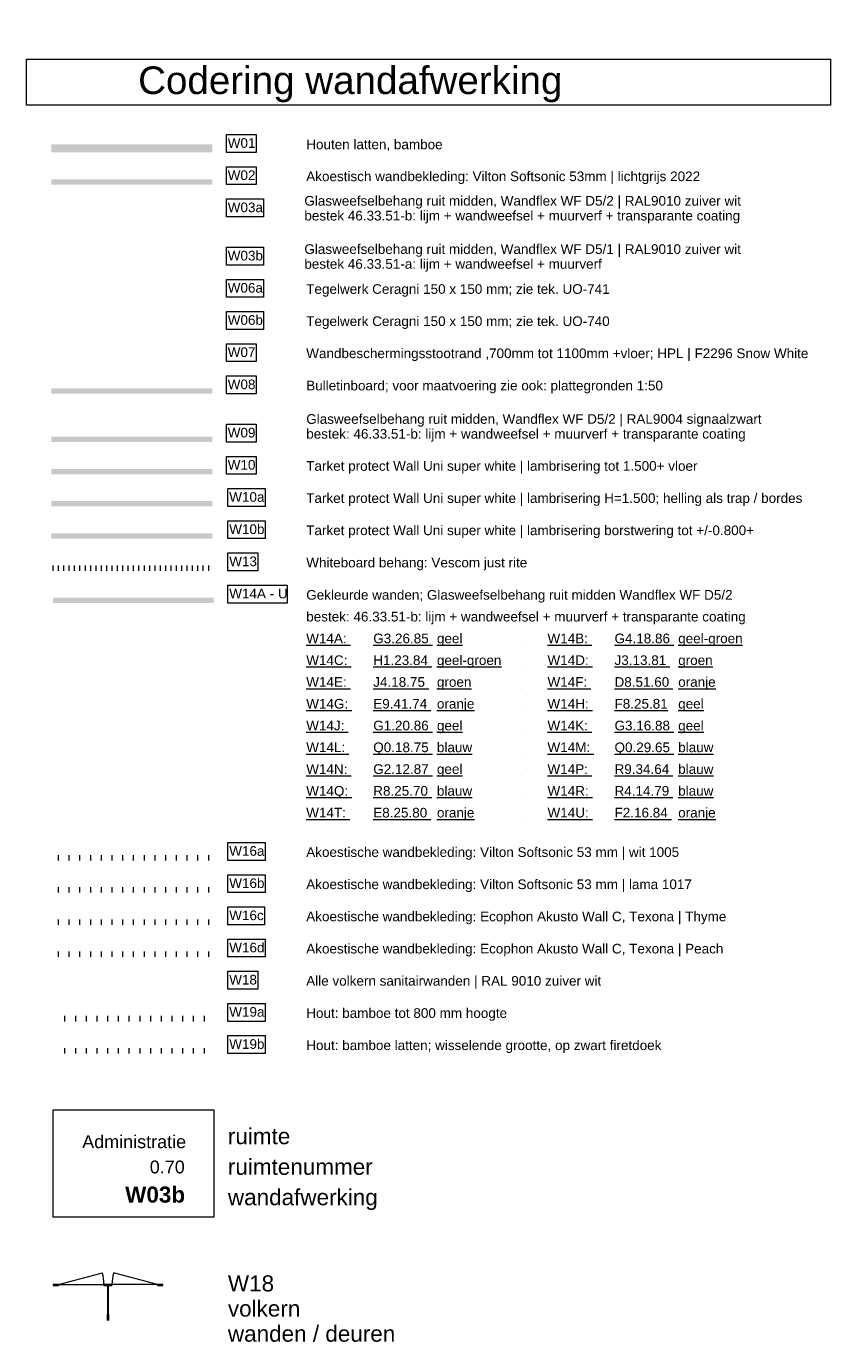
# Model space of a CAD drawing. Header units: millimetres. Extents: x -409 to 257590, y -7854 to 67330.
# Tile 205 of 205: x 242590 to 257590, y -7854 to 16743. Entities that reach past the tile are written whole.
import ezdxf

# ---------------------------------------------------------------- set-up
doc = ezdxf.new("R2010")
doc.units = ezdxf.units.MM
doc.header["$MEASUREMENT"] = 0
for name, color, linetype in [('0 Afdek-arcering', 7, 'Continuous'), ('Info Wandafwerking aanduiding', 7, 'Continuous'), ('Info Wandafwerking aanduiding Doorsnede-arcering', 7, 'Continuous'), ('New_0 Doorsnede-arcering', 7, 'Continuous'), ('New_72 Vaste Inrichting', 7, 'Continuous'), ('New_Z Ruimtefuncties', 7, 'Continuous')]:
    doc.layers.add(name, color=color, linetype=linetype)
doc.styles.add('GENERATED_STYLE_1', font='txt')
doc.styles.add('GENERATED_STYLE_2', font='txt')
pattern_1 = [(90, (242590.43, 6872.16), (-200, 0), [])]

msp = doc.modelspace()

# ---------------------------------------------------------------- hatches: boundary and pattern name
at = {"layer": 'Info Wandafwerking aanduiding Doorsnede-arcering', "linetype": 'Continuous', "lineweight": 0, "true_color": 0x99a3a6}
h = msp.add_hatch(dxfattribs=at)
h.set_pattern_fill('930_Lijnen_vert_200_0001', color=253, style=0, pattern_type=2)
h.set_pattern_definition([(90, (211510.18, -32194.45), (-200, 0), [])])
h.paths.add_polyline_path([(246086, -1708), (243127, -1708), (243127, -1808), (246086, -1808)])
h = msp.add_hatch(dxfattribs=at)
h.set_pattern_fill('930_Lijnen_vert_200_0001', color=253, style=0, pattern_type=2)
h.set_pattern_definition([(90, (211510.18, -32794.45), (-200, 0), [])])
h.paths.add_polyline_path([(246086, -2308), (243127, -2308), (243127, -2408), (246086, -2408)])
at = {"layer": 'New_0 Doorsnede-arcering', "linetype": 'Continuous', "lineweight": 0, "true_color": 0x99a3a6}
msp.add_hatch(color=253, dxfattribs=at).paths.add_polyline_path([(243059, 14392), (246058, 14392), (246058, 14542), (243059, 14542)])
at = {"layer": 'New_0 Doorsnede-arcering', "linetype": 'Continuous', "lineweight": 0, "true_color": 0x552178}
msp.add_hatch(color=187, dxfattribs=at).paths.add_polyline_path([(243059, 13792), (246058, 13792), (246058, 13892), (243059, 13892)])
at = {"layer": 'New_0 Doorsnede-arcering', "linetype": 'Continuous', "lineweight": 0, "true_color": 0x934451}
msp.add_hatch(color=15, dxfattribs=at).paths.add_polyline_path([(243059, 9892), (246058, 9892), (246058, 9992), (243059, 9992)])
at = {"layer": 'New_0 Doorsnede-arcering', "linetype": 'Continuous', "lineweight": 0, "true_color": 0x0ba833}
msp.add_hatch(color=104, dxfattribs=at).paths.add_polyline_path([(243059, 8992), (246058, 8992), (246058, 9092), (243059, 9092)])
at = {"layer": 'New_0 Doorsnede-arcering', "linetype": 'Continuous', "lineweight": 0}
for color, points in [(1, [(243059, 8392), (244558, 8392), (244558, 8492), (243059, 8492)]), (1, [(244558, 8392), (246057, 8392), (246057, 8492), (244558, 8492)]), (5, [(243087, 5992), (246086, 5992), (246086, 6092), (243087, 6092)])]:
    msp.add_hatch(color=color, dxfattribs=at).paths.add_polyline_path(points)
at = {"layer": 'New_0 Doorsnede-arcering', "linetype": 'Continuous', "lineweight": 0, "true_color": 0xd21034}
msp.add_hatch(color=242, dxfattribs=at).paths.add_polyline_path([(243059, 7792), (246058, 7792), (246058, 7892), (243059, 7892)])
at = {"layer": 'New_0 Doorsnede-arcering', "linetype": 'Continuous', "lineweight": 0, "true_color": 0xf913a5}
msp.add_hatch(color=220, dxfattribs=at).paths.add_polyline_path([(243059, 7192), (246058, 7192), (246058, 7292), (243059, 7292)])
at = {"layer": 'New_0 Doorsnede-arcering', "linetype": 'Continuous', "lineweight": 0}
h = msp.add_hatch(dxfattribs=at)
h.set_pattern_fill('930_Lijnen_vert_100_0001', color=5, style=0, pattern_type=2)
h.set_pattern_definition([(90, (242590.43, 6872.16), (-100, 0), [])])
h.paths.add_polyline_path([(243087, 6592), (246086, 6592), (246086, 6692), (243087, 6692)])
at = {"layer": 'New_0 Doorsnede-arcering', "linetype": 'Continuous', "lineweight": 0, "true_color": 0x0000aa}
h = msp.add_hatch(dxfattribs=at)
h.set_pattern_fill('930_Lijnen_vert_200_0001', color=174, style=0, pattern_type=2)
h.set_pattern_definition(pattern_1)
h.paths.add_polyline_path([(243087, 1192), (246086, 1192), (246086, 1292), (243087, 1292)])
h = msp.add_hatch(dxfattribs=at)
h.set_pattern_fill('930_Lijnen_vert_200_0001', color=174, style=0, pattern_type=2)
h.set_pattern_definition(pattern_1)
h.paths.add_polyline_path([(243087, 592), (246086, 592), (246086, 692), (243087, 692)])
h = msp.add_hatch(dxfattribs=at)
h.set_pattern_fill('930_Lijnen_vert_200_0001', color=174, style=0, pattern_type=2)
h.set_pattern_definition(pattern_1)
h.paths.add_polyline_path([(243087, -8), (246086, -8), (246086, 92), (243087, 92)])
h = msp.add_hatch(dxfattribs=at)
h.set_pattern_fill('930_Lijnen_vert_200_0001', color=174, style=0, pattern_type=2)
h.set_pattern_definition(pattern_1)
h.paths.add_polyline_path([(243087, -608), (246086, -608), (246086, -508), (243087, -508)])

# ---------------------------------------------------------------- linework, layer by layer
at = {"color": 9, "linetype": 'Continuous', "lineweight": 0, "flags": 128}
msp.add_lwpolyline([(242590, 16132), (257590, 16132), (257590, 15272), (242590, 15272)], close=True, dxfattribs=at)
at = {"layer": '0 Afdek-arcering', "color": 253, "linetype": 'Continuous', "lineweight": 0, "true_color": 0x99a3a6, "flags": 128}
msp.add_lwpolyline([(243087, -3457), (246087, -3457), (246087, -5457), (243087, -5457)], close=True, dxfattribs=at)
at = {"layer": 'Info Wandafwerking aanduiding', "color": 9, "linetype": 'Continuous', "lineweight": 0, "flags": 128}
for points in [[(246321, 14725), (246877, 14725), (246877, 14392), (246321, 14392)], [(246321, 14125), (246877, 14125), (246877, 13792), (246321, 13792)], [(246321, 13525), (247014, 13525), (247014, 13192), (246321, 13192)], [(246321, 12625), (247014, 12625), (247014, 12292), (246321, 12292)], [(246321, 12025), (247014, 12025), (247014, 11692), (246321, 11692)], [(246321, 11425), (247014, 11425), (247014, 11092), (246321, 11092)], [(246321, 10825), (246877, 10825), (246877, 10492), (246321, 10492)], [(246321, 10225), (246877, 10225), (246877, 9892), (246321, 9892)], [(246321, 9325), (246877, 9325), (246877, 8992), (246321, 8992)], [(246321, 8725), (246877, 8725), (246877, 8392), (246321, 8392)], [(246349, 8125), (247042, 8125), (247042, 7792), (246349, 7792)], [(246349, 7525), (247042, 7525), (247042, 7192), (246349, 7192)], [(246349, 6925), (246905, 6925), (246905, 6592), (246349, 6592)], [(246349, 6325), (247455, 6325), (247455, 5992), (246349, 5992)], [(246349, 1525), (247042, 1525), (247042, 1192), (246349, 1192)], [(246349, 925), (247042, 925), (247042, 592), (246349, 592)], [(246349, 325), (247029, 325), (247029, -8), (246349, -8)], [(246349, -275), (247042, -275), (247042, -608), (246349, -608)], [(246349, -875), (246905, -875), (246905, -1208), (246349, -1208)], [(246349, -1475), (247042, -1475), (247042, -1808), (246349, -1808)], [(246349, -2075), (247042, -2075), (247042, -2408), (246349, -2408)]]:
    msp.add_lwpolyline(points, close=True, dxfattribs=at)
at = {"layer": 'New_72 Vaste Inrichting', "color": 1, "linetype": 'Continuous', "lineweight": 0}
for p, q in [((243187, -6716), (244008, -6496)), ((245037, -6716), (244216, -6496)), ((243187, -6716), (244037, -6716)), ((245037, -6716), (244187, -6716))]:
    msp.add_line(p, q, dxfattribs=at)
at = {"layer": 'New_72 Vaste Inrichting', "color": 9, "linetype": 'Continuous', "lineweight": 0}
for p, q in [((243187, -6716), (243187, -6736)), ((243187, -6716), (243187, -6736)), ((243187, -6716), (243187, -6736)), ((244037, -6716), (244037, -6736)), ((244037, -6716), (244037, -6736)), ((244037, -6716), (244037, -6736)), ((244187, -6716), (244187, -6736)), ((244187, -6716), (244187, -6736)), ((244187, -6716), (244187, -6736)), ((245037, -6716), (245037, -6736)), ((245037, -6716), (245037, -6736)), ((245037, -6716), (245037, -6736)), ((244102, -7384), (244102, -7267)), ((244122, -7267), (244122, -7384))]:
    msp.add_line(p, q, dxfattribs=at)
for points in [[(243187, -6716), (243087, -6716)], [(243087, -6716), (243087, -6736)], [(243087, -6736), (243187, -6736)], [(244187, -6716), (244037, -6716)], [(244037, -6736), (244102, -6736)], [(244102, -6736), (244102, -7384)], [(244122, -6736), (244187, -6736)], [(244122, -7384), (244122, -6736)], [(245137, -6716), (245037, -6716)], [(245037, -6736), (245137, -6736)], [(245137, -6736), (245137, -6716)]]:
    msp.add_lwpolyline(points, dxfattribs=at)
at = {"layer": 'New_72 Vaste Inrichting', "color": 1, "linetype": 'Continuous', "lineweight": 0}
for centre, start, end in [((243187, -6716), 0, 15), ((245037, -6716), 165, 180)]:
    msp.add_arc(centre, 850, start, end, dxfattribs=at)

# ---------------------------------------------------------------- texts
at = {"color": 9, "linetype": 'Continuous', "lineweight": 0, "attachment_point": 7, "style": 'GENERATED_STYLE_1'}
for s, insert, char_height in [('\\A1;{\\pql;\\fArial|b0|i0|c0|p38;^ICodering wandafwerking}', (242616, 15326), 514.71), ('\\A1;{\\pql;\\fArial|b0|i0|c0|p38;ruimte\\fArial|b0|i0|c0|p38;^I}', (246349, -4103), 300), ('\\A1;{\\pql;\\fArial|b0|i0|c0|p38;ruimtenummer}', (246349, -4674), 300), ('\\A1;{\\pql;\\fArial|b0|i0|c0|p38;wandafwerking}', (246349, -5327), 300)]:
    msp.add_mtext(s, dxfattribs=dict(at, insert=insert, char_height=char_height))
at = {"color": 9, "linetype": 'Continuous', "lineweight": 0, "insert": (246349, -6544), "char_height": 300, "attachment_point": 1, "line_spacing_factor": 0.937082, "style": 'GENERATED_STYLE_1'}
msp.add_mtext('\\A1;{\\pql;\\fArial|b0|i0|c0|p38;W\\fArial|b0|i0|c0|p38;18\\P\\pql;\\fArial|b0|i0|c0|p38;volkern\\P\\pql;\\fArial|b0|i0|c0|p38;wanden / deuren}', dxfattribs=at)
at = {"layer": 'Info Wandafwerking aanduiding', "color": 2, "linetype": 'Continuous', "lineweight": 0, "char_height": 180, "attachment_point": 7, "style": 'GENERATED_STYLE_1'}
for s, insert in [('\\A1;{\\pql;\\fArial|b0|i0|c0|p38;W01}', (246346, 14476)), ('\\A1;{\\pql;\\fArial|b0|i0|c0|p38;Houten latten, bamboe}', (247810, 14419)), ('\\A1;{\\pql;\\fArial|b0|i0|c0|p38;W02}', (246346, 13876)), ('\\A1;{\\pql;\\fArial|b0|i0|c0|p38;Akoestisch wandbekleding: Vilton Soft\\fArial|b0|i0|c0|p38;s\\fArial|b0|i0|c0|p38;onic 53mm | lichtgrijs 2022}', (247810, 13802)), ('\\A1;{\\pql;\\fArial|b0|i0|c0|p38;W0\\fArial|b0|i0|c0|p38;3a}', (246346, 13276)), ('\\A1;{\\pql;\\fArial|b0|i0|c0|p38;W03\\fArial|b0|i0|c0|p38;b}', (246346, 12376)), ('\\A1;{\\pql;\\fArial|b0|i0|c0|p38;W06a}', (246346, 11776)), ('\\A1;{\\pql;\\fArial|b0|i0|c0|p38;Tegelwerk Ceragni 150 x 150 mm; \\fArial|b0|i0|c0|p38;\\C9;zie tek. UO-741}', (247810, 11702)), ('\\A1;{\\pql;\\fArial|b0|i0|c0|p38;W06b}', (246346, 11176)), ('\\A1;{\\pql;\\fArial|b0|i0|c0|p38;Tegelwerk Ceragni 150 x 150 mm; \\fArial|b0|i0|c0|p38;\\C9;zie tek. UO-740}', (247810, 11102)), ('\\A1;{\\pql;\\fArial|b0|i0|c0|p38;W0\\fArial|b0|i0|c0|p38;7}', (246346, 10576)), ('\\A1;{\\pql;\\fArial|b0|i0|c0|p38;Wandbeschermingsstootrand \\fArial|b0|i0|c0|p38;,\\fArial|b0|i0|c0|p38;700mm tot 1100mm +vloer; HPL | F2296 Snow White}', (247810, 10502)), ('\\A1;{\\pql;\\fArial|b0|i0|c0|p38;W08}', (246346, 9976)), ('\\A1;{\\pql;\\fArial|b0|i0|c0|p38;Bulletinboard\\fArial|b0|i0|c0|p38;; \\fArial|b0|i0|c0|p38;\\C9;voor maatvoering zie ook: plattegronden 1:50}', (247810, 9902)), ('\\A1;{\\pql;\\fArial|b0|i0|c0|p38;W09}', (246346, 9076)), ('\\A1;{\\pql;\\fArial|b0|i0|c0|p38;W10}', (246346, 8476)), ('\\A1;{\\pql;\\fArial|b0|i0|c0|p38;Tarket protect Wall Uni super white | lambrisering tot 1.500+\\fArial|b0|i0|c0|p38; vloer}', (247810, 8402)), ('\\A1;{\\pql;\\fArial|b0|i0|c0|p38;W10\\fArial|b0|i0|c0|p38;a}', (246374, 7876)), ('\\A1;{\\pql;\\fArial|b0|i0|c0|p38;Tarket protect Wall Uni super white | lambrisering H=1.500; helling als trap\\fArial|b0|i0|c0|p38; / bordes}', (247810, 7802)), ('\\A1;{\\pql;\\fArial|b0|i0|c0|p38;W10\\fArial|b0|i0|c0|p38;b}', (246374, 7276)), ('\\A1;{\\pql;\\fArial|b0|i0|c0|p38;Tarket protect Wall Uni super white | lambrisering borstwering tot +/-\\fArial|b0|i0|c0|p38;0.\\fArial|b0|i0|c0|p38;800+}', (247810, 7202)), ('\\A1;{\\pql;\\fArial|b0|i0|c0|p38;W13}', (246374, 6676)), ('\\A1;{\\pql;\\fArial|b0|i0|c0|p38;Whiteboard behang: Vescom just rite}', (247810, 6602)), ('\\A1;{\\pql;\\fArial|b0|i0|c0|p38;W14A - \\fArial|b0|i0|c0|p38;U}', (246374, 6076)), ('\\A1;{\\pql;\\fArial|b0|i0|c0|p38;W16a}', (246374, 1276)), ('\\A1;{\\pql;\\fArial|b0|i0|c0|p38;W16b}', (246374, 676)), ('\\A1;{\\pql;\\fArial|b0|i0|c0|p38;W16c}', (246374, 76)), ('\\A1;{\\pql;\\fArial|b0|i0|c0|p38;W16d}', (246374, -524)), ('\\A1;{\\pql;\\fArial|b0|i0|c0|p38;W\\fArial|b0|i0|c0|p38;18}', (246374, -1124)), ('\\A1;{\\pql;\\fArial|b0|i0|c0|p38;W19a}', (246374, -1724)), ('\\A1;{\\pql;\\fArial|b0|i0|c0|p38;W19b}', (246374, -2324))]:
    msp.add_mtext(s, dxfattribs=dict(at, insert=insert))
at = {"layer": 'Info Wandafwerking aanduiding', "color": 2, "linetype": 'Continuous', "lineweight": 0, "char_height": 180, "attachment_point": 7, "line_spacing_factor": 0.921299, "style": 'GENERATED_STYLE_1'}
for s, insert in [('\\A1;{\\pql;\\fArial|b0|i0|c0|p38;Glasweefselbehang ruit midden, \\fArial|b0|i0|c0|p38;\\C9;Wandflex WF D5/2\\fArial|b0|i0|c0|p38;\\C2; | \\fArial|b0|i0|c0|p38;\\C9;RAL9010 zuiver wit\\P\\pql;\\fArial|b0|i0|c0|p38;\\C2;bestek 46.33.51-b: lijm + wandweefsel + muurverf + transparante \\fArial|b0|i0|c0|p38;\\C9;coating}', (247775, 13070)), ('\\A1;{\\pql;\\fArial|b0|i0|c0|p38;Glasweefselbehang ruit midden, Wandflex WF D5/1 | RAL9010 zuiver wit\\P\\pql;\\fArial|b0|i0|c0|p38;\\C9;bestek 46.33.51-a:\\fArial|b0|i0|c0|p38; lijm + wandweefsel + muurverf}', (247775, 12170)), ('\\A1;{\\pql;\\fArial|b0|i0|c0|p38;Glasweefselbehang ruit midden, Wandflex WF D5/2 | RAL9004 signaalzwart\\P\\pql;\\fArial|b0|i0|c0|p38;\\C9;bestek: 46.33.51-b: lijm + wandweefsel + muurverf + transparante coating}', (247810, 9002))]:
    msp.add_mtext(s, dxfattribs=dict(at, insert=insert))
at = {"layer": 'Info Wandafwerking aanduiding', "color": 9, "linetype": 'Continuous', "lineweight": 0, "insert": (247810, 6234), "char_height": 180, "attachment_point": 1, "line_spacing_factor": 1.353426, "style": 'GENERATED_STYLE_1'}
msp.add_mtext('\\A1;{\\pql;\\pt1250,1500,2437.5,4000,4500,4750,5750,6937.5,8500;\\fArial|b0|i0|c0|p38;Gekleurde wanden; Glasweefselbehang ruit midden Wandflex WF D5/2 \\P\\pql;\\pt1250,1500,2437.5,4000,4500,4750,5750,6937.5,8500;\\fArial|b0|i0|c0|p38;bestek: 46.33.51-b: lijm + wandweefsel + muurverf + transparante coating\\P\\pql;\\pt1250,1500,2437.5,4000,4500,4750,5750,6937.5,8500;\\fArial|b0|i0|c0|p38;\\L\\LW14A: ^IG3.26.85 ^Igeel^I\\fArial|b0|i0|c0|p38;^I\\fArial|b0|i0|c0|p38;\\L\\LW14B: ^IG4.18.86 ^Igeel-groen^I\\P\\pql;\\pt1250,1500,2437.5,4000,4500,4750,5750,6937.5,8500;\\fArial|b0|i0|c0|p38;\\L\\LW14C: ^IH1.23.84 ^Igeel-groen^I\\fArial|b0|i0|c0|p38;^I\\fArial|b0|i0|c0|p38;\\L\\LW14D: ^IJ3.13.81 ^Igroen^I\\P\\pql;\\pt1250,1500,2437.5,4000,4500,4750,5750,6937.5,8500;\\fArial|b0|i0|c0|p38;\\L\\LW14E: ^IJ4.18.75 ^Igroen^I\\fArial|b0|i0|c0|p38;^I\\fArial|b0|i0|c0|p38;\\L\\LW14F: ^ID8.51.60 ^Ioranje^I\\P\\pql;\\pt1250,1500,2437.5,4000,4500,4750,5750,6937.5,8500;\\fArial|b0|i0|c0|p38;\\L\\LW14G: ^IE9.41.74 ^Ioranje^I\\fArial|b0|i0|c0|p38;^I\\fArial|b0|i0|c0|p38;\\L\\LW14H: ^IF8.25.81^Igeel^I\\P\\pql;\\pt1250,1500,2437.5,4000,4500,4750,5750,6937.5,8500;\\fArial|b0|i0|c0|p38;\\L\\LW14J: ^IG1.20.86 ^Igeel^I\\fArial|b0|i0|c0|p38;^I\\fArial|b0|i0|c0|p38;\\L\\LW14K: ^IG3.16.88 ^Igeel^I\\P\\pql;\\pt1250,1500,2437.5,4000,4500,4750,5750,6937.5,8500;\\fArial|b0|i0|c0|p38;\\L\\LW14L: ^IQ0.18.75 ^Iblauw^I\\fArial|b0|i0|c0|p38;^I\\fArial|b0|i0|c0|p38;\\L\\LW14M: ^IQ0.29.65 ^Iblauw^I\\P\\pql;\\pt1250,1500,2437.5,4000,4500,4750,5750,6937.5,8500;\\fArial|b0|i0|c0|p38;\\L\\LW14N: ^IG2.12.87 ^Igeel^I\\fArial|b0|i0|c0|p38;^I\\fArial|b0|i0|c0|p38;\\L\\LW14P: ^IR9.34.64 ^Iblauw^I\\P\\pql;\\pt1250,1500,2437.5,4000,4500,4750,5750,6937.5,8500;\\fArial|b0|i0|c0|p38;\\L\\LW14Q: ^IR8.25.70 ^Iblauw^I\\fArial|b0|i0|c0|p38;^I\\fArial|b0|i0|c0|p38;\\L\\LW14R: ^IR4.14.79 ^Iblauw^I\\P\\pql;\\pt1250,1500,2437.5,4000,4500,4750,5750,6937.5,8500;\\fArial|b0|i0|c0|p38;\\L\\LW14T: ^IE8.25.80 ^Ioranje^I\\fArial|b0|i0|c0|p38;^I\\fArial|b0|i0|c0|p38;\\L\\LW14U: ^IF2.16.84 ^Ioranje^I}', dxfattribs=at)
at = {"layer": 'Info Wandafwerking aanduiding', "color": 9, "linetype": 'Continuous', "lineweight": 0, "char_height": 180, "attachment_point": 7, "style": 'GENERATED_STYLE_1'}
for s, insert in [('\\A1;{\\pql;\\fArial|b0|i0|c0|p38;Akoestische wandbekleding: Vilton Softsonic 53 mm | wit 1005}', (247810, 1202)), ('\\A1;{\\pql;\\fArial|b0|i0|c0|p38;Akoestische wandbekleding: Vilton Softsonic 53 mm\\fArial|b0|i0|c0|p38; | lama 1017}', (247810, 602)), ('\\A1;{\\pql;\\fArial|b0|i0|c0|p38;Akoestische wandbekleding: Ecophon Akusto Wall C\\fArial|b0|i0|c0|p38;, \\fArial|b0|i0|c0|p38;Texona | Thyme}', (247810, 2)), ('\\A1;{\\pql;\\fArial|b0|i0|c0|p38;Akoestische wandbekleding: Ecophon Akusto Wall C\\fArial|b0|i0|c0|p38;, \\fArial|b0|i0|c0|p38;Texona | Peach}', (247810, -598)), ('\\A1;{\\pql;\\fArial|b0|i0|c0|p38;Alle volkern sanitairwanden | RAL 9010 \\fArial|b0|i0|c0|p38;zuiver \\fArial|b0|i0|c0|p38;wit}', (247810, -1198)), ('\\A1;{\\pql;\\fArial|b0|i0|c0|p38;Hout: bamboe tot 800 mm hoogte}', (247810, -1798)), ('\\A1;{\\pql;\\fArial|b0|i0|c0|p38;Hout: bamboe latten; wisselende grootte, op zwart firetdoek}', (247810, -2398))]:
    msp.add_mtext(s, dxfattribs=dict(at, insert=insert))
at = {"layer": 'New_Z Ruimtefuncties', "color": 2, "linetype": 'Continuous', "lineweight": 0, "attachment_point": 1}
for s, insert, char_height, style in [('\\A1;{\\pql;\\pt0;\\fArial|b0|i0|c0|p38;Administratie}', (243632, -3932), 240, 'GENERATED_STYLE_1'), ('\\A1;{\\pql;\\pt0;\\fArial|b0|i0|c0|p38;}', (245530, -3877), 240, 'GENERATED_STYLE_1'), ('\\A1;{\\pql;\\pt0;\\fArial|b0|i0|c0|p38;0.70}', (244892, -4403), 240, 'GENERATED_STYLE_1'), ('\\A1;{\\pql;\\pt0;\\fArial|b0|i0|c0|p38;}', (245530, -4348), 240, 'GENERATED_STYLE_1'), ('\\A1;{\\pql;\\pt0;\\fArial|b0|i0|c0|p38;}', (243632, -4820), 240, 'GENERATED_STYLE_1'), ('\\A1;{\\pql;\\pt0;\\fArial|b1|i0|c0|p38;W03b}', (244433, -4888), 300, 'GENERATED_STYLE_2')]:
    msp.add_mtext(s, dxfattribs=dict(at, insert=insert, char_height=char_height, style=style))

doc.saveas('drawing.dxf')
